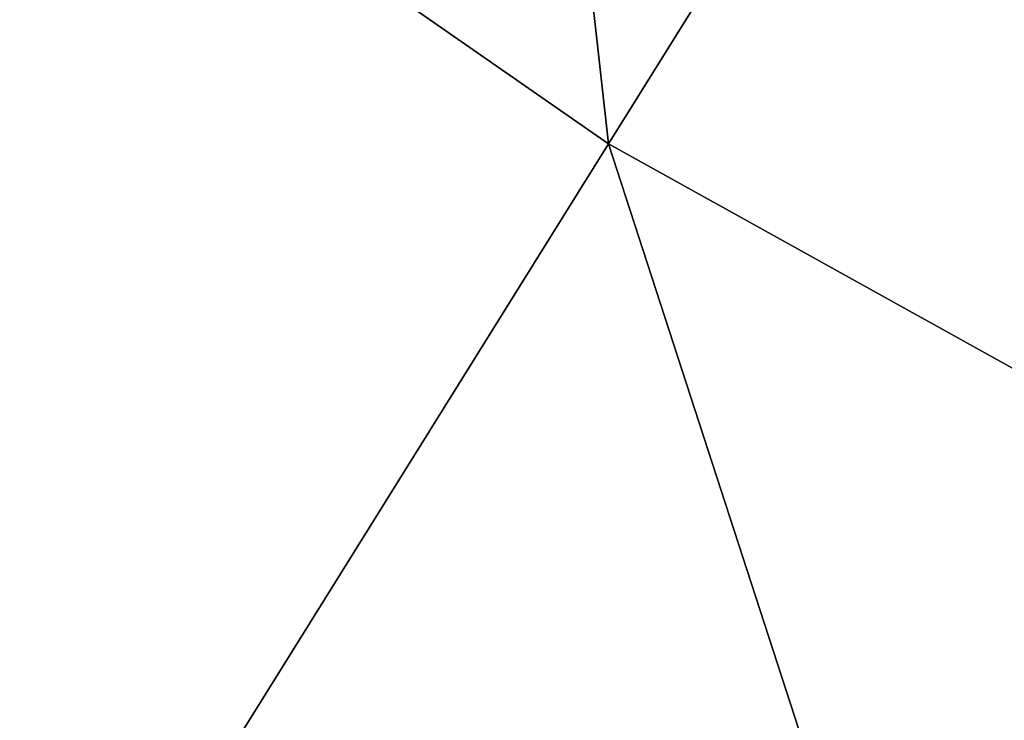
# Model space of a CAD drawing. Header units: millimetres. Extents: x -18 to 146, y -18 to 146.
# Tile 161 of 256: x 41.60886 to 41.61834, y 27.89738 to 27.90412. Entities that reach past the tile are written whole.
import ezdxf

# ---------------------------------------------------------------- set-up
doc = ezdxf.new("R2010")
doc.units = ezdxf.units.MM
doc.header["$LTSCALE"] = 25.4
doc.layers.get('0').update_dxf_attribs({"true_color": 0xff5454})

# ---------------------------------------------------------------- blocks, each defined once
blk = doc.blocks.new('CL-KEA-LED-30W-8770-8771.STL')
at = {"color": 250, "true_color": 0x313131}
mesh = blk.add_polyface(dxfattribs=at)
corners = [(40.9235191, 34.0993042, 46.0776138), (41.6145287, 27.9029274, 40.6424026), (38.0484314, 30.3849983, 40.6424026), (44.0990906, 31.88904, 46.0776138)]
mesh.append_faces([[corners[k] for k in face] for face in [(0, 1, 2), (1, 0, 3)]], dxfattribs={"vtx0": -1, "color": 250})
mesh = blk.add_polyface(dxfattribs=at)
corners = [(44.0990906, 31.88904, 46.0776138), (45.4134293, 25.7943611, 40.6424026), (41.6145287, 27.9029274, 40.6424026)]
mesh.append_faces([[corners[k] for k in face] for face in [(0, 1, 2)]], dxfattribs={"color": 250})
mesh = blk.add_polyface(dxfattribs=at)
corners = [(38.0484314, 30.3849983, 40.6424026), (39.3650818, 24.2940254, 34.8527946), (35.4454231, 27.0221863, 34.8527946), (41.6145287, 27.9029274, 40.6424026)]
mesh.append_faces([[corners[k] for k in face] for face in [(0, 1, 2), (1, 0, 3)]], dxfattribs={"vtx0": -1, "color": 250})
mesh = blk.add_polyface(dxfattribs=at)
corners = [(41.6145287, 27.9029274, 40.6424026), (43.5406342, 21.9764042, 34.8527946), (39.3650818, 24.2940254, 34.8527946), (45.4134293, 25.7943611, 40.6424026)]
mesh.append_faces([[corners[k] for k in face] for face in [(0, 1, 2), (1, 0, 3)]], dxfattribs={"vtx0": -1, "color": 250})

msp = doc.modelspace()

# ---------------------------------------------------------------- block references
at = {"color": 0}
msp.add_blockref('CL-KEA-LED-30W-8770-8771.STL', (0, 0), dxfattribs=at)

doc.saveas('drawing.dxf')
